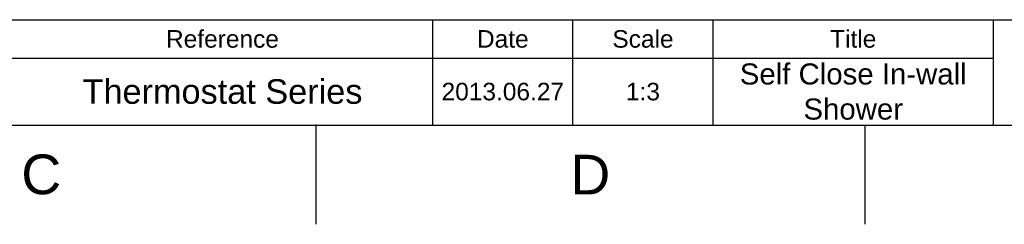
# Model space of a CAD drawing. Header units: millimetres. Extents: x 2228 to 2648, y 554 to 1148.
# Tile 2 of 16: x 2434 to 2575, y 554 to 583. Entities that reach past the tile are written whole.
import ezdxf

# ---------------------------------------------------------------- set-up
doc = ezdxf.new("R2010")
doc.units = ezdxf.units.MM
doc.header["$LTSCALE"] = 0.1
doc.layers.add('FORM', color=7, linetype='Continuous')
doc.layers.add('TEXT', color=2, linetype='Continuous')
doc.styles.get("Standard").update_dxf_attribs({"font": 'arial_0.ttf'})

msp = doc.modelspace()

# ---------------------------------------------------------------- linework, layer by layer
for p, q in [((2241.671, 567.9043), (2633.3882, 567.9043)), ((2476.7013, 567.9043), (2476.7013, 553.7629)), ((2555.0448, 567.9043), (2555.0448, 553.7629))]:
    msp.add_line(p, q)
msp.add_point((2476.7013, 567.9043))
at = {"layer": 'FORM'}
for p, q in [((2362.8882, 582.9043), (2633.3882, 582.9043)), ((2493.3882, 567.9043), (2493.3882, 582.9043)), ((2493.3882, 567.9043), (2493.3882, 582.9043)), ((2493.3882, 567.9043), (2493.3882, 582.9043)), ((2513.3882, 567.9043), (2513.3882, 582.9043)), ((2533.3882, 567.9043), (2533.3882, 582.9043)), ((2573.3882, 567.9043), (2573.3882, 582.9043)), ((2433.3882, 577.4043), (2573.3882, 577.4043))]:
    msp.add_line(p, q, dxfattribs=at)

# ---------------------------------------------------------------- texts
at = {"char_height": 5.6566, "attachment_point": 5}
for s, insert in [('C', (2437.5296, 560.8336)), ('D', (2515.8731, 560.8336))]:
    msp.add_mtext_dynamic_manual_height_columns(s, width=10, gutter_width=12.5, heights=[0], dxfattribs=dict(at, insert=insert))
at = {"layer": 'TEXT', "attachment_point": 5}
for s, width, insert, char_height in [('Reference', 60, (2463.3882, 580.1543), 2.5), ('Date', 20, (2503.3882, 580.1543), 2.5), ('Scale', 20, (2523.3882, 580.1543), 2.5), ('Title', 40, (2553.3882, 580.1543), 2.5), ('Self Close In-wall Shower', 40, (2553.3882, 572.6543), 3), ('Thermostat Series', 60, (2463.3882, 572.6543), 3.5), ('2013.06.27', 20, (2503.3882, 572.6543), 2.5), ('1:3', 20, (2523.3882, 572.6543), 2.5)]:
    msp.add_mtext_dynamic_manual_height_columns(s, width=width, gutter_width=12.5, heights=[0], dxfattribs=dict(at, insert=insert, char_height=char_height))

doc.saveas('drawing.dxf')
